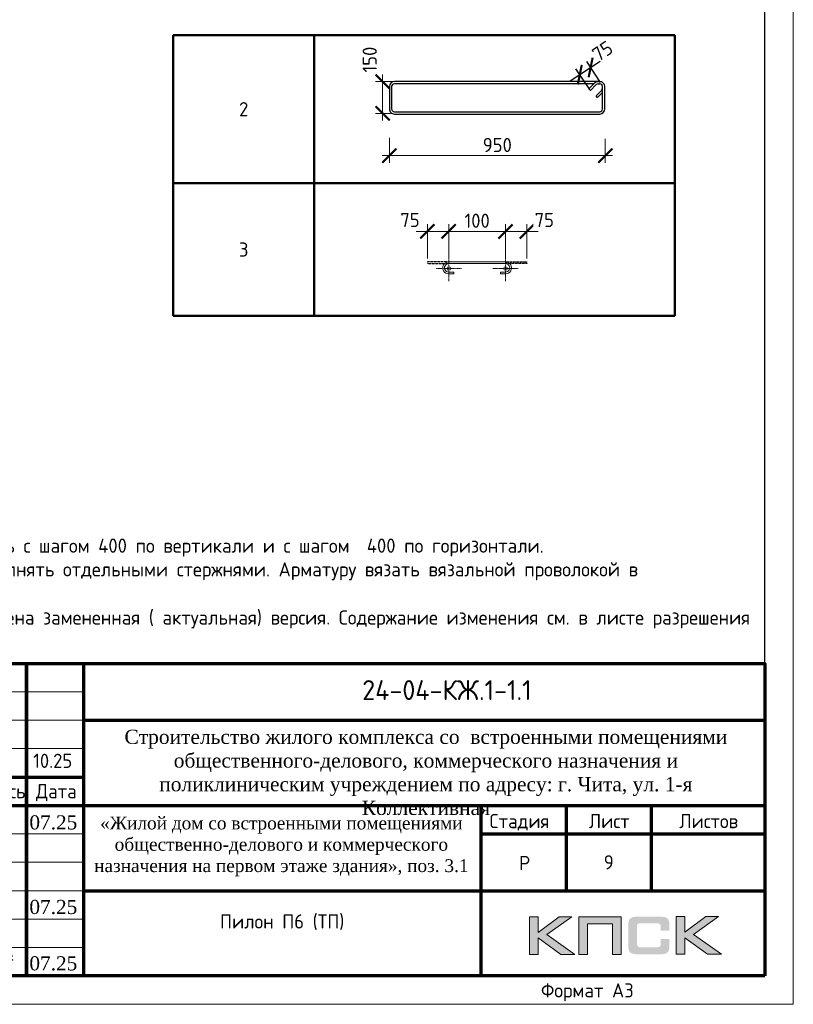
# Model space of a CAD drawing. Header units: millimetres. Extents: x 349531 to 1063351, y -131924 to 96186.
# Tile 174 of 230: x 892394 to 906016, y -65812 to -48480. Entities that reach past the tile are written whole.
import ezdxf
from ezdxf.enums import TextEntityAlignment as Align

# ---------------------------------------------------------------- set-up
doc = ezdxf.new("R2010")
doc.units = ezdxf.units.MM
doc.linetypes.add('CENTER2', pattern=[28.575, 19.05, -3.175, 3.175, -3.175])
doc.linetypes.add('GOST2.303 4', pattern=[7, 5, -2, 0])
for name, color, linetype in [('PDF7_Text', 7, 'Continuous'), ('PDF8_Text', 7, 'Continuous'), ('Рамка печать', 7, 'Continuous'), ('ТОЛСТЫЕ_ОСНОВНЫЕ', 6, 'Continuous')]:
    doc.layers.add(name, color=color, linetype=linetype)
for name, color, linetype, lineweight in [('Арм_шпильки', 143, 'Continuous', 18), ('Выноски', 20, 'Continuous', 20), ('Каркасы ригель', 3, 'Continuous', 0), ('Осевая', 10, 'CENTER2', 20), ('подоснова', 151, 'Continuous', 5), ('поз.', 2, 'Continuous', 25), ('размер', 1, 'Continuous', 25), ('РАЗМЕРЫ', 1, 'Continuous', 9), ('Рамка', 7, 'Continuous', 70), ('Текст', 7, 'Continuous', 25), ('ТОНКИЕ', 7, 'Continuous', 9)]:
    doc.layers.add(name, color=color, linetype=linetype, lineweight=lineweight)
doc.styles.add('GOST 2.304', font='CS_Gost2304.shx')
doc.styles.add('GOST-2.304_Type-B', font='GOST_Common.ttf')
doc.styles.add('PDF Times New Roman', font='times.ttf')
doc.styles.add('style1', font='GOST_Common.ttf', dxfattribs={"height": 500})
doc.styles.add('ГОСТ', font='GOST_Common.ttf')
doc.dimstyles.new('мой', dxfattribs={"dimscale": 100, "dimtxt": 2.5, "dimasz": 2.5, "dimexe": 1.25, "dimexo": 0.625, "dimtad": 1, "dimdec": 0, "dimtxsty": 'GOST-2.304_Type-B', "dimblk": 'ARCHTICK', "dimcen": 2.5, "dimdle": 2, "dimaunit": 1, "dimadec": 1, "dimazin": 2, "dimtfac": 1, "dimtdec": 0, "dimtmove": 1, "dimatfit": 3, "dimfxl": 1, "dimtfill": 1, "dimlwd": -1, "dimlwe": -1, "dimarcsym": 0})
doc.dimstyles.new('мой 25', dxfattribs={"dimscale": 100, "dimtxt": 2.5, "dimasz": 2.5, "dimexe": 1.25, "dimexo": 0.625, "dimtad": 1, "dimdec": 0, "dimlfac": 0.5, "dimtxsty": 'GOST-2.304_Type-B', "dimblk": 'ARCHTICK', "dimcen": 2.5, "dimdle": 1.25, "dimaunit": 1, "dimadec": 1, "dimazin": 2, "dimtfac": 1, "dimtdec": 0, "dimtmove": 1, "dimatfit": 3, "dimfxl": 6, "dimfxlon": 1, "dimtfill": 1, "dimlwd": -1, "dimlwe": -1, "dimarcsym": 0})
doc.dimstyles.new('СПДС', dxfattribs={"dimscale": 100, "dimtxt": 2.5, "dimasz": 2.5, "dimexe": 1.25, "dimexo": 0, "dimtad": 1, "dimdec": 0, "dimtxsty": 'GOST-2.304_Type-B', "dimblk": 'ARCHTICK', "dimcen": 2.5, "dimdle": 2, "dimadec": 0, "dimazin": 2, "dimtfac": 0.75, "dimtdec": 0, "dimtmove": 1, "dimatfit": 3, "dimfxl": 1, "dimtolj": 1, "dimarcsym": 1})

# ---------------------------------------------------------------- blocks, each defined once
blk = doc.blocks.new('*U1380')
at = {"layer": 'ТОЛСТЫЕ_ОСНОВНЫЕ', "color": 6}
blk.add_lwpolyline([(20, 5), (415, 5), (415, 292), (20, 292)], close=True, dxfattribs=at)
at = {"layer": 'ТОНКИЕ'}
blk.add_lwpolyline([(0, 0), (420, 0), (420, 297), (0, 297)], close=True, dxfattribs=at)
at = {"layer": 'Текст', "style": 'style1'}
blk.add_text('Формат А3', height=2.5, dxfattribs=at).set_placement((375.57, 1.2))
blk = doc.blocks.new('11')
at = {"layer": 'Выноски'}
for p, q in [((47944, 66700), (47962, 66737)), ((47962, 66737), (47989, 66781)), ((47989, 66781), (48016, 66806)), ((48016, 66806), (48038, 66823)), ((48038, 66823), (48060, 66786)), ((48060, 66786), (48058, 66769)), ((47885, 66608), (47944, 66700))]:
    blk.add_line(p, q, dxfattribs=at)
blk.add_lwpolyline([(47863, 66761), (47937, 66865), (47843, 66458), (47885, 66564), (47905, 66616), (47954, 66628), (47979, 66606), (47957, 66539), (47937, 66487), (47947, 66458), (47991, 66470), (48051, 66611), (48041, 66569), (48023, 66505), (48023, 66448), (48065, 66448), (48090, 66529), (48110, 66608), (48043, 66369), (47972, 66275), (47954, 66344), (47991, 66389), (48078, 66431), (48142, 66470), (48154, 66441), (48204, 66512), (48246, 66606), (48209, 66455), (48204, 66418), (48295, 66574), (48265, 66463), (48265, 66455), (48312, 66453), (48342, 66529), (48347, 66584), (48337, 66465), (48349, 66453), (48401, 66569), (48443, 66616), (48461, 66678), (48466, 66727), (48436, 66811), (48399, 66754), (48399, 66618), (48389, 66549), (48374, 66507), (48416, 66564), (48441, 66576), (48451, 66524), (48433, 66482), (48419, 66453), (48424, 66428), (48458, 66421)], dxfattribs=at)
blk = doc.blocks.new('яяя')
at = {"lineweight": 30}
for points in [[(345424, 110432), (345425, 110410), (345424, 110397), (345417, 110379), (345406, 110350), (345390, 110319), (345357, 110275), (345310, 110221), (345265, 110176), (345198, 110110), (345161, 110077), (345133, 110066), (345116, 110066), (345102, 110075), (345090, 110091), (345082, 110115), (345074, 110146), (345066, 110182), (345064, 110206), (345067, 110234), (345077, 110278), (345095, 110320), (345114, 110361), (345134, 110395), (345159, 110428), (345195, 110469), (345228, 110506), (345284, 110560), (345331, 110595), (345379, 110625), (345435, 110648), (345486, 110670), (345532, 110686), (345573, 110696), (345605, 110698), (345621, 110695), (345635, 110687), (345648, 110671), (345656, 110649), (345659, 110625), (345659, 110583), (345656, 110553), (345647, 110523), (345635, 110489), (345387, 110033), (345349, 109985), (345311, 109948), (345247, 109889), (345209, 109858), (345192, 109844), (345180, 109837), (345157, 109833), (345150, 109835), (345140, 109842), (345135, 109856), (345138, 109881), (345148, 109892), (345183, 109930), (345267, 110024), (345343, 110105), (345455, 110213), (345617, 110343), (345775, 110456), (345811, 110526), (345838, 110607), (345890, 110740), (345902, 110771), (345698, 110295), (345672, 110226), (345626, 110132), (345572, 110032), (345518, 109953), (345481, 109918), (345497, 110001), (345567, 110147), (345655, 110301), (345760, 110442)], [(345481, 109918), (345476, 109896), (345475, 109874), (345485, 109861), (345506, 109866), (345539, 109891), (345632, 109983), (345968, 110450), (346022, 110527), (346029, 110560), (346027, 110579), (346026, 110590), (346010, 110605), (345993, 110609), (345975, 110601), (345962, 110584), (345954, 110562), (345857, 110421), (345783, 110292), (345741, 110183), (345701, 110079), (345665, 109985), (345660, 109952), (345666, 109929), (345669, 109915), (345682, 109910), (345702, 109914), (345735, 109941), (345846, 110007), (346065, 110160), (346075, 110193), (346070, 110217), (346066, 110236), (346052, 110241), (346030, 110241), (346007, 110228), (345978, 110203), (345960, 110164), (345892, 110010), (345895, 109986), (345904, 109966), (345925, 109964), (345969, 109968), (346045, 110000), (346218, 110114), (346261, 110154), (346280, 110184), (346282, 110210), (346278, 110225), (346263, 110229), (346241, 110222), (346220, 110198), (346162, 110049), (345989, 109904), (345932, 109849), (345906, 109805), (345891, 109739), (345890, 109690), (345899, 109652), (345924, 109647), (345956, 109655), (345980, 109674), (346058, 109838), (346158, 110046), (346261, 110098), (346314, 110120), (346292, 110079), (346269, 110036), (346261, 110008), (346267, 109998), (346293, 109998), (346363, 110039), (346445, 110095), (346421, 110068), (346414, 110040), (346407, 110011), (346416, 109990), (346466, 109972), (346509, 109977), (346574, 109984), (347172, 110293)], [(346586, 109971), (346543, 109917), (346509, 109873), (346489, 109825), (346475, 109767), (346472, 109710), (346478, 109675), (346485, 109641), (346501, 109621), (346517, 109602), (346542, 109589), (346568, 109592), (346605, 109620), (346680, 109731), (346736, 109842), (346865, 110115), (346962, 110290), (346969, 110318), (346979, 110360), (347013, 110403), (347056, 110434), (347091, 110450), (347109, 110450), (347121, 110434), (347115, 110405), (347072, 110355), (347012, 110307), (346924, 110222)]]:
    blk.add_lwpolyline(points, dxfattribs=at)
blk = doc.blocks.new('Патрушев')
at = {"color": 5, "lineweight": 25}
blk.add_lwpolyline([(58.5, -35.09), (59.7, -31.98), (60.22, -29.81), (60.47, -28.76), (60.76, -27.56), (61.06, -26.32), (61.37, -24.67), (61.64, -22.98), (61.77, -21.63), (61.83, -20.46), (61.74, -19.5), (61.5, -18.56), (61.27, -17.93), (60.96, -17.34), (60.63, -16.86), (60.45, -16.66), (60.39, -16.62), (60.25, -16.53), (60.03, -16.42), (59.74, -16.36), (59.56, -16.39), (59.41, -16.5), (59.32, -16.73), (59.32, -16.96), (59.41, -17.15), (61.8, -21.04), (63.12, -22.91), (63.7, -23.61), (64.53, -24.59), (65.48, -25.87), (66.43, -27.07), (66.87, -27.73), (67.42, -28.44), (67.68, -28.93), (68, -29.52), (68.38, -30.41), (68.65, -31), (68.82, -31.71), (68.89, -32.2), (68.93, -32.68), (68.9, -33.35), (68.81, -33.79), (68.57, -34.59), (68.27, -35.18), (67.92, -35.7), (67.56, -36.23), (66.92, -36.75), (66.44, -37.14), (65.93, -37.49), (65.34, -37.85), (64.79, -38.12), (64.12, -38.33), (63.56, -38.4), (62.54, -38.51), (61.58, -38.47), (60.89, -38.38), (60.1, -38.27), (59.25, -38.05), (58.41, -37.75), (57.66, -37.55), (56.61, -37.27), (55.88, -36.92), (54.92, -36.35), (53.85, -35.72), (53.05, -35.25), (52.17, -34.73), (51.27, -34.08), (50.13, -33.27), (49.09, -32.31), (47.96, -31.09), (47.07, -29.92), (46.05, -28.68), (45.23, -27.65), (44.74, -26.54), (44.28, -25.09), (44.05, -24.29), (43.98, -23.29), (43.94, -22.47), (43.99, -21.49), (44.18, -20.57), (44.46, -19.97), (44.74, -19.1), (45.02, -18.24), (45.49, -17.42), (45.85, -16.92), (46.39, -16.14), (46.99, -15.53), (47.83, -14.81), (48.65, -14.29), (49.43, -13.79), (50.53, -13.27), (51.57, -12.89), (52.65, -12.48), (54.17, -12.1), (55.44, -11.87), (56.95, -11.79), (58.35, -11.79), (59.63, -11.91), (61, -12.05), (62.71, -12.35), (64.46, -12.88), (66.16, -13.58), (67.55, -14.27), (68.88, -15.13), (70.02, -16.25), (71.14, -17.49), (71.67, -18.26), (72.28, -19.27)], dxfattribs=at)
blk = doc.blocks.new('штамп кж1.1')
at = {"layer": 'Рамка печать', "lineweight": 20}
h = blk.add_hatch(color=0, dxfattribs=at)
h.paths.add_polyline_path([(419458, -85094), (419234, -85094), (418867, -85370), (418867, -85094), (418712, -85094), (418712, -85757), (418867, -85757), (418867, -85466), (419264, -85757), (419512, -85757), (419019, -85406)])
h.paths.add_polyline_path([(419737, -85219), (420175, -85219), (420175, -85757), (420329, -85757), (420329, -85094), (420165, -85094), (419583, -85094), (419583, -85251), (419583, -85757), (419737, -85757)])
h.paths.add_polyline_path([(421451, -85091), (421295, -85091), (421295, -85754), (421451, -85754), (421451, -85462), (421847, -85754), (422095, -85754), (421602, -85403), (422041, -85091), (421818, -85091), (421451, -85367)])
blk.add_hatch(color=204, dxfattribs=at).paths.add_polyline_path([(421166, -85165), (421164, -85157), (421161, -85151), (421158, -85145), (421154, -85139), (421151, -85134), (421147, -85129), (421143, -85124), (421139, -85120), (421133, -85117), (421128, -85113), (421122, -85109), (421115, -85107), (421108, -85104), (421100, -85101), (421093, -85099), (421075, -85096), (421056, -85093), (421035, -85092), (421012, -85091), (420617, -85091), (420594, -85092), (420573, -85093), (420553, -85096), (420536, -85099), (420528, -85102), (420521, -85104), (420514, -85107), (420508, -85110), (420502, -85113), (420496, -85117), (420491, -85120), (420486, -85124), (420482, -85129), (420478, -85134), (420474, -85139), (420471, -85145), (420468, -85151), (420466, -85158), (420463, -85165), (420461, -85172), (420457, -85188), (420455, -85206), (420453, -85226), (420453, -85248), (420453, -85596), (420453, -85618), (420455, -85638), (420457, -85656), (420461, -85673), (420463, -85680), (420466, -85687), (420468, -85694), (420471, -85700), (420474, -85705), (420478, -85711), (420482, -85716), (420486, -85720), (420491, -85725), (420496, -85728), (420502, -85731), (420508, -85735), (420514, -85738), (420521, -85740), (420528, -85743), (420536, -85745), (420553, -85749), (420573, -85751), (420594, -85753), (420617, -85754), (421012, -85754), (421035, -85753), (421056, -85752), (421075, -85749), (421092, -85746), (421100, -85743), (421108, -85741), (421115, -85738), (421122, -85735), (421128, -85732), (421133, -85728), (421139, -85725), (421143, -85720), (421147, -85716), (421151, -85711), (421154, -85706), (421158, -85700), (421161, -85694), (421164, -85688), (421166, -85680), (421169, -85673), (421172, -85656), (421175, -85639), (421176, -85618), (421177, -85596), (421177, -85487), (421022, -85487), (421022, -85576), (421022, -85582), (421021, -85588), (421020, -85594), (421019, -85599), (421017, -85604), (421015, -85608), (421012, -85612), (421008, -85616), (421005, -85619), (421001, -85622), (420996, -85624), (420991, -85626), (420987, -85627), (420981, -85628), (420974, -85628), (420968, -85629), (420649, -85629), (420644, -85628), (420639, -85628), (420635, -85626), (420631, -85624), (420627, -85621), (420624, -85618), (420620, -85615), (420617, -85611), (420615, -85607), (420613, -85603), (420611, -85598), (420609, -85593), (420607, -85584), (420607, -85574), (420607, -85256), (420607, -85250), (420607, -85245), (420609, -85240), (420610, -85235), (420611, -85231), (420613, -85228), (420616, -85225), (420619, -85221), (420622, -85218), (420626, -85216), (420630, -85214), (420634, -85212), (420639, -85211), (420643, -85210), (420649, -85210), (420654, -85210), (420968, -85210), (420974, -85210), (420981, -85210), (420986, -85212), (420991, -85213), (420996, -85215), (421000, -85217), (421004, -85220), (421008, -85223), (421011, -85227), (421014, -85231), (421017, -85235), (421019, -85240), (421020, -85245), (421021, -85250), (421022, -85257), (421022, -85263), (421022, -85336), (421177, -85336), (421177, -85248), (421176, -85226), (421175, -85206), (421172, -85188), (421168, -85172)])
at = {"layer": 'Рамка', "color": 7}
for p, q in [((405358, -83134), (405358, -80634)), ((407358, -83134), (407358, -80634)), ((410858, -81634), (422858, -81634)), ((404358, -82634), (410858, -82634)), ((404358, -83134), (422858, -83134)), ((419358, -83134), (419358, -84634)), ((420858, -83134), (420858, -84634)), ((417858, -83634), (422858, -83634)), ((417858, -83634), (422858, -83634)), ((410858, -84634), (422858, -84634))]:
    blk.add_line(p, q, dxfattribs=at)
at = {"layer": 'Рамка'}
for p, q in [((406358, -86134), (406358, -80634)), ((408358, -86134), (408358, -80634)), ((408358, -80634), (408358, -86134)), ((409858, -80634), (409858, -86134)), ((409858, -86134), (409858, -80634)), ((410858, -80634), (410858, -86134)), ((417858, -83134), (417858, -86134))]:
    blk.add_line(p, q, dxfattribs=at)
at = {"layer": 'Рамка', "color": 7, "lineweight": 15}
for p, q in [((404358, -81134), (410858, -81134)), ((404358, -81634), (410858, -81634)), ((404358, -82134), (410858, -82134)), ((404358, -83634), (410858, -83634)), ((404358, -84134), (410858, -84134)), ((404358, -84634), (410858, -84634)), ((404358, -85134), (410858, -85134)), ((404358, -85634), (410858, -85634))]:
    blk.add_line(p, q, dxfattribs=at)
at = {"layer": 'Рамка'}
blk.add_lwpolyline([(422858, -86134), (404358, -86134), (404358, -80634), (422858, -80634)], close=True, dxfattribs=at)
at = {"layer": 'Рамка печать', "color": 0, "lineweight": 20}
for points in [[(418712, -85757), (418712, -85094), (418867, -85094), (418867, -85370), (419234, -85094), (419458, -85094), (419019, -85406), (419512, -85757), (419264, -85757), (418867, -85466), (418867, -85757), (418712, -85757)], [(419737, -85757), (419737, -85219), (420175, -85219), (420175, -85757), (420329, -85757), (420329, -85094), (420165, -85094), (419583, -85094), (419583, -85251), (419583, -85757), (419737, -85757)], [(421295, -85754), (421295, -85091), (421451, -85091), (421451, -85367), (421818, -85091), (422041, -85091), (421602, -85403), (422095, -85754), (421847, -85754), (421451, -85462), (421451, -85754), (421295, -85754)]]:
    blk.add_lwpolyline(points, close=True, dxfattribs=at)
at = {"color": 5, "xscale": 24.5, "yscale": 24.5, "zscale": 24.5}
blk.add_blockref('Патрушев', (407651, -82836), dxfattribs=at)
at = {"color": 2, "lineweight": 60, "xscale": 0.5, "yscale": 0.5, "zscale": 0.5}
blk.add_blockref('яяя', (236038, -140993), dxfattribs=at)
at = {"layer": 'Выноски', "color": 0}
blk.add_blockref('11', (360773, -151499), dxfattribs=at)
at = {"layer": 'PDF7_Text', "char_height": 248, "attachment_point": 7, "style": 'PDF Times New Roman'}
for s, insert in [('Патрушев', (406387, -83634)), ('07.25', (409908, -83561)), ('07.25', (409908, -85050)), ('Жукова', (406381, -86056)), ('07.25', (409908, -86042))]:
    blk.add_mtext(s, dxfattribs=dict(at, insert=insert))
at = {"layer": 'PDF7_Text', "insert": (406426, -85084), "char_height": 247.95, "attachment_point": 7, "style": 'PDF Times New Roman'}
blk.add_mtext_dynamic_manual_height_columns('{\\C256;Куликов}', width=2000, gutter_width=1250, heights=[0], dxfattribs=at)
at = {"layer": 'PDF8_Text', "char_height": 248, "attachment_point": 7, "style": 'PDF Times New Roman'}
for s, insert in [('ГИП', (404451, -83561)), ('Исполнит.', (404432, -85007)), ('Н.контр.', (404445, -86056))]:
    blk.add_mtext(s, dxfattribs=dict(at, insert=insert))
at = {"layer": 'Текст', "color": 7, "style": 'ГОСТ'}
blk.add_text('24-04-КЖ.1-1.1', height=350, dxfattribs=at).set_placement((417259, -81103), align=Align.MIDDLE_CENTER)
for s, p in [('Изм.', (404622, -82993)), ('Лист', (406561, -82996)), ('N док.', (407423, -82993)), ('Подпись', (408601, -83008)), ('Дата', (410023, -83008)), ('Стадия', (418009, -83534)), ('Лист', (419758, -83534)), ('Листов', (421350, -83534)), ('Р', (418530, -84272))]:
    blk.add_text(s, height=250, dxfattribs=at).set_placement(p)
at = {"layer": 'Текст', "color": 7, "style": 'ГОСТ', "width": 0.9}
blk.add_text('Кол.уч.', height=250, dxfattribs=at).set_placement((405423, -82992))
at = {"layer": 'Текст', "color": 7, "attachment_point": 1, "style": 'ГОСТ'}
for s, width, heights, insert, char_height in [('\\pxqc;{\\fTimes New Roman|b0|i0|c204|p18;\\C256;Строительство жилого комплекса со  встроенными помещениями общественного-делового, коммерческого назначения и поликлиническим учреждением по адресу: г. Чита, ул. 1-я Коллективная}', 11543.07, [0], (411117, -81801), 250), ('\\pxqc;{\\fTimes New Roman|b0|i0|c204|p18;\\C256;«Жилой дом со встроенными помещениями общественно-делового и коммерческого назначения на первом этаже здания», поз. 3.1\\P}', 7000, [1500], (410844, -83331), 225)]:
    blk.add_mtext_dynamic_manual_height_columns(s, width=width, gutter_width=12.5, heights=heights, dxfattribs=dict(at, insert=insert, char_height=char_height))
blk = doc.blocks.new('*T703')
at = {"layer": 'Каркасы ригель', "color": 0, "linetype": 'ByBlock', "lineweight": -2, "transparency": 16777216}
for p, q in [((0, 0), (1500, 0)), ((0, -1000), (1500, -1000))]:
    blk.add_line(p, q, dxfattribs=at)
at = {"layer": 'Каркасы ригель', "color": 0, "linetype": 'ByBlock', "lineweight": 50, "transparency": 16777216}
for p, q in [((0, 0), (0, -1000)), ((1500, 0), (1500, -1000))]:
    blk.add_line(p, q, dxfattribs=at)
at = {"layer": 'Каркасы ригель', "color": 0, "linetype": 'Continuous', "lineweight": 0, "transparency": 16777216, "insert": (750, -500), "char_height": 250, "width": 1000, "attachment_point": 5, "style": 'ГОСТ'}
blk.add_mtext('9', dxfattribs=at)
blk = doc.blocks.new('*T1461')
at = {"layer": 'Выноски', "color": 0, "linetype": 'ByBlock', "lineweight": 50, "transparency": 16777216}
for p, q in [((0, 0), (8834, 0)), ((0, 0), (0, -4943)), ((2484, 0), (2484, -4943)), ((8834, 0), (8834, -4943)), ((0, -2606), (8834, -2606)), ((0, -4943), (8834, -4943))]:
    blk.add_line(p, q, dxfattribs=at)
at = {"layer": 'Выноски', "color": 0, "transparency": 16777216, "char_height": 250, "width": 2183.67, "attachment_point": 5, "style": 'GOST-2.304_Type-B'}
for s, insert in [('2', (1242, -1303)), ('3', (1242, -3774))]:
    blk.add_mtext(s, dxfattribs=dict(at, insert=insert))
blk = doc.blocks.new('*U490')
for p, q in [((-8, 0), (-7, 7.2)), ((-7, -7.2), (-8, 0)), ((-7, 7.2), (-4.2, 14)), ((-4.2, 14), (0.2, 19.8)), ((0.2, 19.8), (6, 24.2)), ((6, 24.2), (12.8, 27)), ((12.8, 27), (20, 28)), ((44, 28), (20, 28)), ((20, 20), (44, 20)), ((44, 20), (44, 28)), ((262.7, 28), (286.7, 28)), ((262.7, 20), (262.7, 28)), ((286.7, 20), (262.7, 20)), ((293.9, 27), (286.7, 28)), ((300.7, 24.2), (293.9, 27)), ((306.5, 19.8), (300.7, 24.2)), ((310.9, 14), (306.5, 19.8)), ((313.7, 7.2), (310.9, 14)), ((314.7, 0), (313.7, 7.2)), ((-4.2, -14), (-7, -7.2)), ((0.2, -19.8), (-4.2, -14)), ((6, -24.2), (0.2, -19.8)), ((12.8, -27), (6, -24.2)), ((20, -28), (12.8, -27)), ((20, -28), (286.7, -28)), ((286.7, -28), (293.9, -27)), ((293.9, -27), (300.7, -24.2)), ((300.7, -24.2), (306.5, -19.8)), ((306.5, -19.8), (310.9, -14)), ((310.9, -14), (313.7, -7.2)), ((313.7, -7.2), (314.7, 0))]:
    blk.add_line(p, q)
at = {"color": 0, "linetype": 'ByBlock', "lineweight": -2}
for p, q in [((0, 0), (0.7, 5.2)), ((0.7, 5.2), (2.7, 10)), ((2.7, 10), (5.9, 14.1)), ((5.9, 14.1), (10, 17.3)), ((10, 17.3), (14.8, 19.3)), ((14.8, 19.3), (20, 20)), ((291.8, 19.3), (286.7, 20)), ((296.7, 17.3), (291.8, 19.3)), ((300.8, 14.1), (296.7, 17.3)), ((304, 10), (300.8, 14.1)), ((306, 5.2), (304, 10)), ((306.7, 0), (306, 5.2)), ((0.7, -5.2), (0, 0)), ((2.7, -10), (0.7, -5.2)), ((5.9, -14.1), (2.7, -10)), ((10, -17.3), (5.9, -14.1)), ((14.8, -19.3), (10, -17.3)), ((20, -20), (14.8, -19.3)), ((20, -20), (286.7, -20)), ((286.7, -20), (291.8, -19.3)), ((291.8, -19.3), (296.7, -17.3)), ((296.7, -17.3), (300.8, -14.1)), ((300.8, -14.1), (304, -10)), ((304, -10), (306, -5.2)), ((306, -5.2), (306.7, 0))]:
    blk.add_line(p, q, dxfattribs=at)
at = {"style": 'GOST 2.304', "oblique": 15, "flags": 9}
for tag, p in [('ДИАМЕТР', (117.8, -62.2)), ('ДЛИНА', (118.1, -72.5)), ('ПОЗИЦИЯ', (118, -56.6)), ('КЛАСС', (118, -67.8)), ('МАССА', (118.7, -78.2))]:
    blk.add_attdef(tag, p, '', height=2.5, dxfattribs=at)
blk = doc.blocks.new('_ArchTick')
at = {"color": 0, "linetype": 'ByBlock', "const_width": 0.15}
blk.add_lwpolyline([(-0.5, -0.5), (0.5, 0.5)], dxfattribs=at)
blk = doc.blocks.new('*D1462')
at = {"layer": 'DEFPOINTS', "color": 0, "lineweight": 50, "transparency": 16777216}
for p in [(900948, -52207), (899948, -52744), (900948, -52743)]:
    blk.add_point(p, dxfattribs=at)
at = {"layer": 'РАЗМЕРЫ', "color": 0, "linetype": 'Continuous', "transparency": 16777216}
for p, q in [((899948, -52682), (899948, -52082)), ((900948, -52681), (900948, -52082)), ((899748, -52207), (901148, -52207))]:
    blk.add_line(p, q, dxfattribs=at)
at = {"layer": 'РАЗМЕРЫ', "color": 0, "transparency": 16777216, "xscale": 250, "yscale": 250, "zscale": 250, "rotation": 180}
blk.add_blockref('_ArchTick', (899948, -52207), dxfattribs=at)
at = {"layer": 'РАЗМЕРЫ', "color": 0, "transparency": 16777216, "xscale": 250, "yscale": 250, "zscale": 250}
blk.add_blockref('_ArchTick', (900948, -52207), dxfattribs=at)
at = {"layer": 'РАЗМЕРЫ', "color": 0, "transparency": 16777216, "insert": (900448, -52019), "char_height": 250, "attachment_point": 5, "style": 'GOST-2.304_Type-B', "bg_fill": 3, "box_fill_scale": 1.1, "bg_fill_color": 256, "bg_fill_true_color": 13158600, "bg_fill_transparency": 0}
blk.add_mtext('100', dxfattribs=at)
blk = doc.blocks.new('*D1467')
at = {"layer": 'DEFPOINTS', "color": 0}
for p in [(899572, -52207), (899572, -52743), (899948, -52744)]:
    blk.add_point(p, dxfattribs=at)
at = {"layer": 'РАЗМЕРЫ', "color": 0, "linetype": 'Continuous'}
for p, q in [((899572, -52681), (899572, -52082)), ((899948, -52682), (899948, -52082)), ((900148, -52207), (899372, -52207))]:
    blk.add_line(p, q, dxfattribs=at)
at = {"layer": 'РАЗМЕРЫ', "color": 0, "xscale": 250, "yscale": 250, "zscale": 250, "rotation": 180}
blk.add_blockref('_ArchTick', (899572, -52207), dxfattribs=at)
at = {"layer": 'РАЗМЕРЫ', "color": 0, "xscale": 250, "yscale": 250, "zscale": 250}
blk.add_blockref('_ArchTick', (899948, -52207), dxfattribs=at)
at = {"layer": 'РАЗМЕРЫ', "color": 0, "insert": (899266, -52005), "char_height": 250, "attachment_point": 5, "style": 'GOST-2.304_Type-B', "bg_fill": 3, "box_fill_scale": 1.1, "bg_fill_color": 256, "bg_fill_true_color": 13158600, "bg_fill_transparency": 0}
blk.add_mtext('75', dxfattribs=at)
blk = doc.blocks.new('*D1468')
at = {"layer": 'DEFPOINTS', "color": 0}
for p in [(901324, -52207), (900948, -52744), (901324, -52743)]:
    blk.add_point(p, dxfattribs=at)
at = {"layer": 'РАЗМЕРЫ', "color": 0, "linetype": 'Continuous'}
for p, q in [((900948, -52682), (900948, -52082)), ((901324, -52681), (901324, -52082)), ((900748, -52207), (901524, -52207))]:
    blk.add_line(p, q, dxfattribs=at)
at = {"layer": 'РАЗМЕРЫ', "color": 0, "xscale": 250, "yscale": 250, "zscale": 250, "rotation": 180}
blk.add_blockref('_ArchTick', (900948, -52207), dxfattribs=at)
at = {"layer": 'РАЗМЕРЫ', "color": 0, "xscale": 250, "yscale": 250, "zscale": 250}
blk.add_blockref('_ArchTick', (901324, -52207), dxfattribs=at)
at = {"layer": 'РАЗМЕРЫ', "color": 0, "insert": (901631, -52005), "char_height": 250, "attachment_point": 5, "style": 'GOST-2.304_Type-B', "bg_fill": 3, "box_fill_scale": 1.1, "bg_fill_color": 256, "bg_fill_true_color": 13158600, "bg_fill_transparency": 0}
blk.add_mtext('75', dxfattribs=at)
blk = doc.blocks.new('*D1463')
at = {"layer": 'DEFPOINTS', "color": 0, "transparency": 16777216}
for p in [(898903, -49893, 1440), (902704, -49966, 1440), (898903, -50873)]:
    blk.add_point(p, dxfattribs=at)
at = {"layer": 'РАЗМЕРЫ', "color": 0, "linetype": 'Continuous', "transparency": 16777216}
for p, q in [((898903, -50557), (898903, -50998)), ((902704, -50576), (902704, -50998)), ((902829, -50873), (898778, -50873))]:
    blk.add_line(p, q, dxfattribs=at)
at = {"layer": 'РАЗМЕРЫ', "color": 0, "transparency": 16777216, "xscale": 250, "yscale": 250, "zscale": 250, "rotation": 180}
blk.add_blockref('_ArchTick', (898903, -50873), dxfattribs=at)
at = {"layer": 'РАЗМЕРЫ', "color": 0, "transparency": 16777216, "xscale": 250, "yscale": 250, "zscale": 250}
blk.add_blockref('_ArchTick', (902704, -50873), dxfattribs=at)
at = {"layer": 'РАЗМЕРЫ', "color": 0, "transparency": 16777216, "insert": (900803, -50686), "char_height": 250, "attachment_point": 5, "style": 'GOST-2.304_Type-B', "bg_fill": 3, "box_fill_scale": 1.1, "bg_fill_color": 256, "bg_fill_true_color": 13158600, "bg_fill_transparency": 0}
blk.add_mtext('950', dxfattribs=at)
blk = doc.blocks.new('*D1464')
at = {"layer": 'DEFPOINTS', "color": 0, "transparency": 16777216}
for p in [(898784, -49570), (899352, -49570), (899007, -50129)]:
    blk.add_point(p, dxfattribs=at)
at = {"layer": 'РАЗМЕРЫ', "color": 0, "linetype": 'Continuous', "transparency": 16777216}
for p, q in [((898784, -50254), (898784, -49445)), ((899290, -49570), (898659, -49570)), ((898944, -50129), (898659, -50129))]:
    blk.add_line(p, q, dxfattribs=at)
at = {"layer": 'РАЗМЕРЫ', "color": 0, "transparency": 16777216, "xscale": 250, "yscale": 250, "zscale": 250, "rotation": 270}
blk.add_blockref('_ArchTick', (898784, -50129), dxfattribs=at)
at = {"layer": 'РАЗМЕРЫ', "color": 0, "transparency": 16777216, "insert": (898557, -49183), "char_height": 250, "attachment_point": 5, "rotation": 90, "style": 'GOST-2.304_Type-B', "bg_fill": 3, "box_fill_scale": 1.1, "bg_fill_color": 256, "bg_fill_true_color": 13158600, "bg_fill_transparency": 0}
blk.add_mtext('150', dxfattribs=at)
at = {"layer": 'РАЗМЕРЫ', "color": 0, "transparency": 16777216, "xscale": 250, "yscale": 250, "zscale": 250, "rotation": 90}
blk.add_blockref('_ArchTick', (898784, -49570), dxfattribs=at)
blk = doc.blocks.new('*D1454')
at = {"layer": 'DEFPOINTS', "color": 0, "lineweight": 50, "transparency": 16777216}
for p in [(902447, -49321), (902430, -49710), (902621, -49584)]:
    blk.add_point(p, dxfattribs=at)
at = {"layer": 'РАЗМЕРЫ', "color": 0, "lineweight": -2, "transparency": 16777216}
for p, q in [((902089, -49558), (902614, -49210)), ((902621, -49584), (902378, -49217)), ((902430, -49710), (902187, -49344))]:
    blk.add_line(p, q, dxfattribs=at)
at = {"layer": 'РАЗМЕРЫ', "color": 0, "lineweight": -2, "transparency": 16777216, "xscale": 250, "yscale": 250, "zscale": 250}
for p, rotation in [((902447, -49321), 33.52746527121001), ((902256, -49448), 213.5274652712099)]:
    blk.add_blockref('_ArchTick', p, dxfattribs=dict(at, rotation=rotation))
at = {"layer": 'РАЗМЕРЫ', "color": 0, "transparency": 16777216, "insert": (902655, -49033), "char_height": 250, "attachment_point": 5, "rotation": 33.5275, "style": 'GOST-2.304_Type-B'}
blk.add_mtext('\\A1;75', dxfattribs=at)
blk = doc.blocks.new('*U1438')
at = {"color": 0, "linetype": 'ByBlock', "lineweight": -2}
for p, q in [((-10, 925.5), (-10, 12.5)), ((-10, 918.5), (-10, 925.5)), ((0, 918.5), (0, 925.5)), ((111.7, 948), (12.5, 948)), ((111.7, 938), (12.5, 938)), ((53.8, 908.9), (28.3, 934.4)), ((38.8, 938.1), (60.9, 916)), ((124.2, 12.5), (124.2, 925.5)), ((134.2, 12.5), (134.2, 925.5)), ((22, 877.2), (-3.4, 902.6)), ((0, 899.2), (0, 12.5)), ((3.7, 909.7), (29.1, 884.3)), ((29.1, 884.3), (22, 877.2)), ((60.9, 916), (53.8, 908.9)), ((12.5, 0), (111.7, 0)), ((12.5, -10), (111.7, -10))]:
    blk.add_line(p, q, dxfattribs=at)
for centre, radius, start, end in [((12.5, 925.5), 22.5, 90, 180), ((12.5, 925.5), 12.5, 90, 180), ((19.5, 925.5), 12.5, 45, 90), ((111.7, 925.5), 22.5, 0, 90), ((111.7, 925.5), 12.5, 0, 90), ((12.5, 918.5), 22.5, 180, 225), ((12.5, 918.5), 12.5, 180, 225), ((12.5, 12.5), 22.5, 180, 270), ((12.5, 12.5), 12.5, 180, 270), ((111.7, 12.5), 12.5, 270, 0), ((111.7, 12.5), 22.5, 270, 0)]:
    blk.add_arc(centre, radius, start, end, dxfattribs=at)
at = {"style": 'GOST 2.304', "oblique": 15, "flags": 9}
for tag, p in [('ДИАМЕТР', (-52.8, -63)), ('КЛАСС', (-53, -68.7)), ('ДЛИНА', (-52.5, -73.8)), ('ПОЗИЦИЯ', (-52.3, -58)), ('МАССА', (-52.3, -78.3))]:
    blk.add_attdef(tag, p, '', height=2.5, dxfattribs=at)

msp = doc.modelspace()

# ---------------------------------------------------------------- linework, layer by layer
at = {"layer": 'Осевая', "ltscale": 0.1}
for p, q in [((900172.6, -52860.1), (899724.3, -52860.1)), ((901172.5, -52860.1), (900724.3, -52860.1))]:
    msp.add_line(p, q, dxfattribs=at)

# ---------------------------------------------------------------- block references
at = {"xscale": 100, "yscale": 100, "zscale": 100}
msp.add_blockref('*U1380', (864015.6, -65811.7), dxfattribs=at)
for name, p in [('*T1461', (895096.3, -48752.9)), ('*T703', (902015.6, -62811.7))]:
    msp.add_blockref(name, p)
at = {"layer": 'Арм_шпильки', "color": 3, "xscale": 3.75, "yscale": 3.75, "zscale": 3.75, "rotation": 180}
msp.add_blockref('*U490', (901023.4, -52848.5), dxfattribs=at)
at = {"layer": 'размер'}
msp.add_blockref('штамп кж1.1', (482657.2, 20822.5), dxfattribs=at)

# ---------------------------------------------------------------- texts
at = {"ltscale": 100, "insert": (886961.6, -57196.6), "char_height": 250, "width": 17398.124, "attachment_point": 1, "style": 'GOST-2.304_Type-B'}
msp.add_mtext('\\pxi-3,l3,t3,20;1.^IОбщие примечания см. лист 1\\P2.^IШпильки поз.3 устанавливать с шагом 400 по вертикали и с шагом  400 по горизонтали.\\P3.^IАрмирование пилонов  выполнять отдельными стержнями. Арматуру вязать вязальной проволокой в каждом пересечении.', dxfattribs=at)
at = {"layer": 'Выноски', "color": 240, "true_color": 0xed1f24, "insert": (887021.2, -58878.1), "char_height": 250, "width": 18219.66, "attachment_point": 1, "style": 'ГОСТ'}
msp.add_mtext('\\pxi-2,l2,sm1;В выделенной области представлена замененная ( актуальная) версия. Содержание изменения см. в листе разрешения на внесение изменений', dxfattribs=at)
at = {"layer": 'Текст', "color": 7, "style": 'ГОСТ'}
msp.add_text('10.25', height=250, dxfattribs=at).set_placement((892630, -61650.8))
at = {"layer": 'Текст', "color": 7, "insert": (893515.6, -63811.7), "char_height": 250, "attachment_point": 1, "style": 'ГОСТ'}
msp.add_mtext_dynamic_manual_height_columns('\\pxqc;{\\C256;\\PПилон П6 (ТП) }', width=7000, gutter_width=12.5, heights=[1500], dxfattribs=at)

# ---------------------------------------------------------------- dimensions: what is measured, and where the dimension line sits
at = {"layer": 'РАЗМЕРЫ', "color": 1}
dim = msp.add_linear_dim(base=(902447.3, -49320.9, 1440), p1=(902429.8, -49710.4, 1440), p2=(902621.3, -49583.5, 1440), angle=33.52747, text='75', dimstyle='СПДС', dxfattribs=at)
dim.commit()
dim.dimension.update_dxf_attribs({"geometry": '*D1454', "text_midpoint": (902758.1, -49189.1, 1440), "dimtype": 161})

# ---------------------------------------------------------------- next in the draw order: dimensions: what is measured, and where the dimension line sits
at = {"layer": 'РАЗМЕРЫ'}
dim = msp.add_linear_dim(base=(898902.5, -50873.5), p1=(902704.1, -49966.5, 1440), p2=(898902.5, -49893.4, 1440), dimstyle='мой 25', override={"dimlfac": 0.25}, dxfattribs=at)
dim.commit()
dim.dimension.update_dxf_attribs({"geometry": '*D1463', "text_midpoint": (900803.3, -50686)})
dim = msp.add_linear_dim(base=(900948.4, -52206.9), p1=(899948.5, -52744.2), p2=(900948.4, -52743.5), text='100', dimstyle='мой', dxfattribs=at)
dim.commit()
dim.dimension.update_dxf_attribs({"geometry": '*D1462', "text_midpoint": (900448.5, -52019.4)})

# ---------------------------------------------------------------- next in the draw order: linework, layer by layer
at = {"layer": 'поз.', "linetype": 'GOST2.303 4', "ltscale": 0.4}
for points in [[(899948.4, -52743.5), (899572.4, -52743.5), (899572.4, -52773.5), (899947.2, -52773.6)], [(900948.4, -52743.5), (901324.4, -52743.5), (901324.4, -52773.5), (900949.7, -52773.6)]]:
    msp.add_lwpolyline(points, dxfattribs=at)

# ---------------------------------------------------------------- next in the draw order: dimensions: what is measured, and where the dimension line sits
at = {"layer": 'РАЗМЕРЫ'}
dim = msp.add_linear_dim(base=(898784.2, -49569.5, 1440), p1=(899006.7, -50128.9, 1440), p2=(899352.4, -49569.5, 1440), angle=90, text='150', dimstyle='мой 25', override={"dimlfac": 0.25}, dxfattribs=at)
dim.commit()
dim.dimension.update_dxf_attribs({"geometry": '*D1464', "text_midpoint": (898744.5, -49183, 1440), "dimtype": 160})

# ---------------------------------------------------------------- next in the draw order: block references
at = {"lineweight": 30, "xscale": 3.959999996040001, "yscale": 3.959999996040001, "zscale": 3.959999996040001, "rotation": 269.9999999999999}
msp.add_blockref('*U1438', (898942.1, -49609.1, 1440), dxfattribs=at)

# ---------------------------------------------------------------- next in the draw order: dimensions: what is measured, and where the dimension line sits
at = {"layer": 'РАЗМЕРЫ'}
dim = msp.add_linear_dim(base=(899572.4, -52206.9), p1=(899948.5, -52744.2), p2=(899572.4, -52743.5), text='75', dimstyle='мой', dxfattribs=at)
dim.commit()
dim.dimension.update_dxf_attribs({"geometry": '*D1467', "text_midpoint": (899265.6, -52192.7), "dimtype": 160})
dim = msp.add_linear_dim(base=(901324.4, -52206.9), p1=(900948.4, -52744.2), p2=(901324.4, -52743.5), angle=180, text='75', dimstyle='мой', dxfattribs=at)
dim.commit()
dim.dimension.update_dxf_attribs({"geometry": '*D1468', "text_midpoint": (901631.3, -52192.7), "dimtype": 160})

# ---------------------------------------------------------------- next in the draw order: linework, layer by layer
at = {"layer": 'Осевая', "ltscale": 0.1}
for p, q in [((899948.5, -52636), (899948.5, -53084.2)), ((900948.4, -52636), (900948.4, -53084.2))]:
    msp.add_line(p, q, dxfattribs=at)
at = {"layer": 'подоснова'}
for centre in [(899948.5, -52860.1), (900948.4, -52860.1)]:
    msp.add_circle(centre, 32, dxfattribs=at)

doc.saveas('drawing.dxf')
